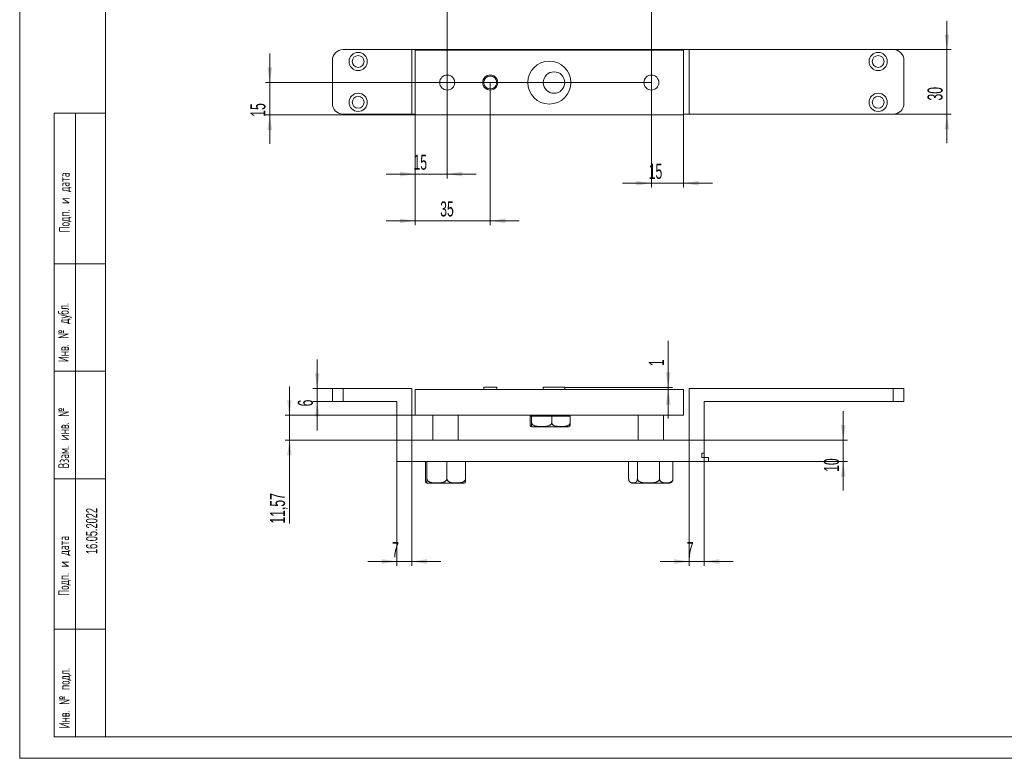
# Model space of a CAD drawing. Header units: millimetres. Extents: x 0 to 515, y -3 to 297.
# Tile 1 of 3: x 0 to 229, y 0 to 172. Entities that reach past the tile are written whole.
import ezdxf

# ---------------------------------------------------------------- set-up
doc = ezdxf.new("R2010")
doc.units = ezdxf.units.MM
doc.layers.add('ОСЕВЫЕ', color=7, linetype='Continuous')
doc.styles.add('SLDTEXTSTYLE0', font='TXT', dxfattribs={"width": 0.605})
doc.styles.add('SLDTEXTSTYLE1', font='TXT', dxfattribs={"width": 0.605, "bigfont": 'bigfont'})
doc.styles.add('SLDTEXTSTYLE3', font='TXT', dxfattribs={"width": 0.604971})
doc.styles.add('SLDTEXTSTYLE4', font='TXT', dxfattribs={"width": 0.75, "bigfont": 'bigfont'})
doc.dimstyles.new('SLDDIMSTYLE0', dxfattribs={"dimtxt": 3.5, "dimasz": 3.5, "dimexe": 0, "dimexo": 0.0625, "dimgap": 0.875, "dimtad": 2, "dimlfac": 2, "dimrnd": 1e-09, "dimzin": 12, "dimdsep": 46, "dimtxsty": 'SLDTEXTSTYLE0', "dimsah": 1, "dimcen": 0.09, "dimadec": 0, "dimazin": 3, "dimtfac": 1, "dimtdec": 3, "dimtofl": 0, "dimtmove": 0, "dimatfit": 3, "dimfxl": 0, "dimfrac": 2, "dimtolj": 1, "dimtzin": 12, "dimarcsym": 0})
doc.dimstyles.new('SLDDIMSTYLE1', dxfattribs={"dimtxt": 3.5, "dimasz": 3.5, "dimexe": 0, "dimexo": 0.0625, "dimgap": 0.875, "dimtad": 2, "dimlfac": 2, "dimrnd": 1e-09, "dimzin": 12, "dimdsep": 46, "dimtxsty": 'SLDTEXTSTYLE0', "dimsah": 1, "dimcen": 0.09, "dimadec": 0, "dimazin": 3, "dimtfac": 1, "dimtdec": 3, "dimtmove": 0, "dimatfit": 0, "dimfxl": 0, "dimfrac": 2, "dimtolj": 1, "dimtzin": 12, "dimarcsym": 0})

# ---------------------------------------------------------------- blocks, each defined once
blk = doc.blocks.new('SW_NOTE_0')
at = {"color": 0, "linetype": 'Continuous', "lineweight": 0, "char_height": 3.70417, "attachment_point": 2, "style": 'SLDTEXTSTYLE4'}
for s, insert in [('\\M+1845E\\M+1844C\\M+18445\\M+1844B\\M+18453\\M+18451\\M+1844F\\M+1844D\\M+18440\\M+18443\\M+1844E\\M+18449\\M+18453\\M+1844E\\M+1845C\\M+1844A', (25.87, 4.77)), ('\\M+18452\\M+18471\\M+18480\\M+18482\\M+18480\\M+18489\\M+1847E\\M+1848D\\M+1847A \\M+18489\\M+18475\\M+18482\\M+18484\\M+18475\\M+18477', (26.1, -10.04))]:
    blk.add_mtext(s, dxfattribs=dict(at, insert=insert))
blk = doc.blocks.new('_D')
at = {"color": 7, "linetype": 'Continuous', "lineweight": 0}
for p, q in [((99.49, 157.16), (99.49, 184.39)), ((99.49, 183.39), (146.99, 183.39)), ((146.99, 157.16), (146.99, 184.39))]:
    blk.add_line(p, q, dxfattribs=at)
for points in [[(99.49, 183.39), (102.99, 182.86), (102.99, 183.93)], [(146.99, 183.39), (143.49, 183.93), (143.49, 182.86)]]:
    blk.add_solid(points, dxfattribs=at)
at = {"color": 7, "linetype": 'Continuous', "lineweight": 0, "insert": (117.84, 187.91, 2.52), "char_height": 3.5, "attachment_point": 1, "style": 'SLDTEXTSTYLE0'}
blk.add_mtext('95', dxfattribs=at)
blk = doc.blocks.new('_D_1')
at = {"color": 7, "linetype": 'Continuous', "lineweight": 0}
for p, q in [((99.49, 157.14), (99.49, 134.86)), ((91.99, 149.64), (91.99, 134.86)), ((91.99, 135.86), (85.26, 135.86)), ((91.99, 135.86), (99.49, 135.86)), ((99.49, 135.86), (106.22, 135.86))]:
    blk.add_line(p, q, dxfattribs=at)
for points in [[(91.99, 135.86), (88.49, 136.4), (88.49, 135.32)], [(99.49, 135.86), (102.99, 135.32), (102.99, 136.4)]]:
    blk.add_solid(points, dxfattribs=at)
at = {"color": 7, "linetype": 'Continuous', "lineweight": 0, "insert": (91.63, 140.37, 2.52), "char_height": 3.5, "attachment_point": 1, "style": 'SLDTEXTSTYLE0'}
blk.add_mtext('15', dxfattribs=at)
blk = doc.blocks.new('_D_2')
at = {"color": 7, "linetype": 'Continuous', "lineweight": 0}
for p, q in [((109.49, 157.14), (109.49, 123.99)), ((91.99, 149.64), (91.99, 123.99)), ((91.99, 124.99), (85.26, 124.99)), ((91.99, 124.99), (109.49, 124.99)), ((109.49, 124.99), (116.22, 124.99))]:
    blk.add_line(p, q, dxfattribs=at)
for points in [[(91.99, 124.99), (88.49, 125.53), (88.49, 124.45)], [(109.49, 124.99), (112.99, 124.45), (112.99, 125.53)]]:
    blk.add_solid(points, dxfattribs=at)
at = {"color": 7, "linetype": 'Continuous', "lineweight": 0, "insert": (97.85, 129.5, 2.52), "char_height": 3.5, "attachment_point": 1, "style": 'SLDTEXTSTYLE0'}
blk.add_mtext('35', dxfattribs=at)
blk = doc.blocks.new('_D_3')
at = {"color": 7, "linetype": 'Continuous', "lineweight": 0}
for p, q in [((146.99, 157.14), (146.99, 132.74)), ((154.49, 149.64), (154.49, 132.74)), ((146.99, 133.74), (140.26, 133.74)), ((146.99, 133.74), (154.49, 133.74)), ((154.49, 133.74), (161.22, 133.74))]:
    blk.add_line(p, q, dxfattribs=at)
for points in [[(146.99, 133.74), (143.49, 134.28), (143.49, 133.2)], [(154.49, 133.74), (157.99, 133.2), (157.99, 134.28)]]:
    blk.add_solid(points, dxfattribs=at)
at = {"color": 7, "linetype": 'Continuous', "lineweight": 0, "insert": (146.37, 138.25, 2.52), "char_height": 3.5, "attachment_point": 1, "style": 'SLDTEXTSTYLE0'}
blk.add_mtext('15', dxfattribs=at)
blk = doc.blocks.new('_D_4')
at = {"color": 7, "linetype": 'Continuous', "lineweight": 0}
for p, q in [((58.19, 157.15), (58.19, 163.88)), ((146.98, 157.15), (57.19, 157.15)), ((58.19, 157.15), (58.19, 149.65)), ((91.98, 149.65), (57.19, 149.65)), ((58.19, 149.65), (58.19, 142.92))]:
    blk.add_line(p, q, dxfattribs=at)
for points in [[(58.19, 157.15), (58.73, 160.65), (57.65, 160.65)], [(58.19, 149.65), (57.65, 146.15), (58.73, 146.15)]]:
    blk.add_solid(points, dxfattribs=at)
at = {"color": 7, "linetype": 'Continuous', "lineweight": 0, "insert": (53.68, 149.2, 2.52), "char_height": 3.5, "attachment_point": 1, "rotation": 90, "style": 'SLDTEXTSTYLE0'}
blk.add_mtext('15', dxfattribs=at)
blk = doc.blocks.new('_D_5')
at = {"color": 7, "linetype": 'Continuous', "lineweight": 0}
for p, q in [((215.76, 164.8), (215.76, 171.53)), ((203.27, 164.8), (216.76, 164.8)), ((215.76, 164.8), (215.76, 149.8)), ((203.27, 149.8), (216.76, 149.8)), ((215.76, 149.8), (215.76, 143.07))]:
    blk.add_line(p, q, dxfattribs=at)
for points in [[(215.76, 164.8), (216.29, 168.3), (215.22, 168.3)], [(215.76, 149.8), (215.22, 146.3), (216.29, 146.3)]]:
    blk.add_solid(points, dxfattribs=at)
at = {"color": 7, "linetype": 'Continuous', "lineweight": 0, "insert": (211.24, 152.97, 2.52), "char_height": 3.5, "attachment_point": 1, "rotation": 90, "style": 'SLDTEXTSTYLE0'}
blk.add_mtext('30', dxfattribs=at)
blk = doc.blocks.new('_D_14')
at = {"color": 7, "linetype": 'Continuous', "lineweight": 0}
for p, q in [((62.76, 79.77), (62.76, 86.5)), ((91.98, 79.77), (61.76, 79.77)), ((62.76, 79.77), (62.76, 73.99)), ((91.25, 73.99), (61.76, 73.99)), ((62.76, 73.99), (62.76, 54.58))]:
    blk.add_line(p, q, dxfattribs=at)
for points in [[(62.76, 79.77), (63.29, 83.27), (62.22, 83.27)], [(62.76, 73.99), (62.22, 70.49), (63.29, 70.49)]]:
    blk.add_solid(points, dxfattribs=at)
at = {"color": 7, "linetype": 'Continuous', "lineweight": 0, "insert": (58.24, 54.58, -4.52), "char_height": 3.5, "attachment_point": 1, "rotation": 90, "style": 'SLDTEXTSTYLE0'}
blk.add_mtext('11,57', dxfattribs=at)
blk = doc.blocks.new('_D_15')
at = {"color": 7, "linetype": 'Continuous', "lineweight": 0}
for p, q in [((69.22, 85.99), (69.22, 92.72)), ((72.75, 85.99), (68.22, 85.99)), ((69.22, 85.99), (69.22, 82.99)), ((72.75, 82.99), (68.22, 82.99)), ((69.22, 82.99), (69.22, 76.26))]:
    blk.add_line(p, q, dxfattribs=at)
for points in [[(69.22, 85.99), (69.76, 89.49), (68.69, 89.49)], [(69.22, 82.99), (68.69, 79.49), (69.76, 79.49)]]:
    blk.add_solid(points, dxfattribs=at)
at = {"color": 7, "linetype": 'Continuous', "lineweight": 0, "insert": (64.71, 81.84, -4.52), "char_height": 3.5, "attachment_point": 1, "rotation": 90, "style": 'SLDTEXTSTYLE0'}
blk.add_mtext('6', dxfattribs=at)
blk = doc.blocks.new('_D_16')
at = {"color": 7, "linetype": 'Continuous', "lineweight": 0}
for p, q in [((91.26, 73.98), (91.26, 44.76)), ((87.76, 68.98), (87.76, 44.76)), ((87.76, 45.76), (81.02, 45.76)), ((91.26, 45.76), (87.76, 45.76)), ((91.26, 45.76), (97.99, 45.76))]:
    blk.add_line(p, q, dxfattribs=at)
for points in [[(87.76, 45.76), (84.26, 46.3), (84.26, 45.22)], [(91.26, 45.76), (94.76, 45.22), (94.76, 46.3)]]:
    blk.add_solid(points, dxfattribs=at)
at = {"color": 7, "linetype": 'Continuous', "lineweight": 0, "insert": (86.65, 50.27, -4.52), "char_height": 3.5, "attachment_point": 1, "style": 'SLDTEXTSTYLE0'}
blk.add_mtext('7', dxfattribs=at)
blk = doc.blocks.new('_D_17')
at = {"color": 7, "linetype": 'Continuous', "lineweight": 0}
for p, q in [((155.76, 73.98), (155.76, 44.76)), ((159.26, 70.98), (159.26, 44.76)), ((155.76, 45.76), (149.02, 45.76)), ((155.76, 45.76), (159.26, 45.76)), ((159.26, 45.76), (165.99, 45.76))]:
    blk.add_line(p, q, dxfattribs=at)
for points in [[(155.76, 45.76), (152.26, 46.3), (152.26, 45.22)], [(159.26, 45.76), (162.76, 45.22), (162.76, 46.3)]]:
    blk.add_solid(points, dxfattribs=at)
at = {"color": 7, "linetype": 'Continuous', "lineweight": 0, "insert": (155.21, 50.27, -4.52), "char_height": 3.5, "attachment_point": 1, "style": 'SLDTEXTSTYLE0'}
blk.add_mtext('7', dxfattribs=at)
blk = doc.blocks.new('_D_18')
at = {"color": 7, "linetype": 'Continuous', "lineweight": 0}
for p, q in [((191.63, 73.99), (191.63, 80.72)), ((155.77, 73.99), (192.63, 73.99)), ((191.63, 73.99), (191.63, 68.99)), ((160.27, 68.99), (192.63, 68.99)), ((191.63, 68.99), (191.63, 62.26))]:
    blk.add_line(p, q, dxfattribs=at)
for points in [[(191.63, 73.99), (192.17, 77.49), (191.09, 77.49)], [(191.63, 68.99), (191.09, 65.49), (192.17, 65.49)]]:
    blk.add_solid(points, dxfattribs=at)
at = {"color": 7, "linetype": 'Continuous', "lineweight": 0, "insert": (187.12, 66.61, -4.52), "char_height": 3.5, "attachment_point": 1, "rotation": 90, "style": 'SLDTEXTSTYLE0'}
blk.add_mtext('10', dxfattribs=at)
blk = doc.blocks.new('_D_19')
at = {"color": 7, "linetype": 'Continuous', "lineweight": 0}
for p, q in [((150.9, 86.27), (150.9, 97.1)), ((126.84, 86.27), (151.9, 86.27)), ((150.9, 86.27), (150.9, 85.77)), ((150.9, 85.77), (150.9, 79.04))]:
    blk.add_line(p, q, dxfattribs=at)
for points in [[(150.9, 86.27), (151.44, 89.77), (150.36, 89.77)], [(150.9, 85.77), (150.36, 82.27), (151.44, 82.27)]]:
    blk.add_solid(points, dxfattribs=at)
at = {"color": 7, "linetype": 'Continuous', "lineweight": 0, "insert": (146.39, 91.21, -4.52), "char_height": 3.5, "attachment_point": 1, "rotation": 90, "style": 'SLDTEXTSTYLE0'}
blk.add_mtext('1', dxfattribs=at)

msp = doc.modelspace()

# ---------------------------------------------------------------- linework, layer by layer
at = {"color": 7, "linetype": 'Continuous', "lineweight": 15}
for p, q in [((20, 292), (20, 5)), ((20, 292), (20, 5)), ((91.2551, 164.7989), (75.2551, 164.7989)), ((91.2551, 149.7989), (91.2551, 164.7989)), ((91.2551, 164.7989), (155.7551, 164.7989)), ((91.9864, 164.6504), (91.9864, 149.6504)), ((154.4864, 164.6504), (91.9864, 164.6504)), ((154.4864, 149.6504), (154.4864, 164.6504)), ((155.7551, 149.7989), (155.7551, 164.7989)), ((203.2551, 164.7989), (155.7551, 164.7989)), ((72.7551, 162.2989), (72.7551, 152.2989)), ((205.7551, 152.2989), (205.7551, 162.2989)), ((8, 5), (8, 150)), ((8, 150), (20, 150)), ((13, 5), (13, 150)), ((75.2551, 149.7989), (91.2551, 149.7989)), ((91.2551, 149.7989), (91.9864, 149.7989)), ((91.9864, 149.6504), (154.4864, 149.6504)), ((154.4864, 149.7989), (155.7551, 149.7989)), ((155.7551, 149.7989), (203.2551, 149.7989)), ((20, 115), (8, 115)), ((20, 90), (8, 90)), ((72.7551, 82.9895), (72.7551, 85.9895)), ((72.7551, 85.9895), (75.2551, 85.9895)), ((75.2551, 85.9895), (75.2551, 82.9895)), ((75.2551, 85.9895), (91.2551, 85.9895)), ((91.2551, 73.9895), (91.2551, 85.9895)), ((91.9864, 85.774), (154.4864, 85.774)), ((91.9864, 85.774), (91.9864, 79.774)), ((107.9864, 86.274), (107.9864, 85.774)), ((107.9864, 86.274), (110.9864, 86.274)), ((110.9864, 85.774), (110.9864, 86.274)), ((121.8283, 86.274), (121.8283, 85.774)), ((121.8283, 86.274), (126.8283, 86.274)), ((126.8283, 85.774), (126.8283, 86.274)), ((154.4864, 85.774), (154.4864, 79.774)), ((155.7551, 85.9895), (203.2551, 85.9895)), ((155.7551, 73.9895), (155.7551, 85.9895)), ((203.2551, 82.9895), (203.2551, 85.9895)), ((203.2551, 85.9895), (205.7551, 85.9895)), ((205.7551, 85.9895), (205.7551, 82.9895)), ((75.2551, 82.9895), (72.7551, 82.9895)), ((75.2551, 82.9895), (87.7551, 82.9895)), ((87.7551, 68.9895), (87.7551, 82.9895)), ((203.2551, 82.9895), (159.2551, 82.9895)), ((159.2551, 70.9895), (159.2551, 82.9895)), ((205.7551, 82.9895), (203.2551, 82.9895)), ((91.9864, 79.774), (154.4864, 79.774)), ((96.1099, 79.774), (96.1099, 73.9895)), ((102.0599, 73.9895), (102.0599, 79.774)), ((118.7497, 78.0907), (118.7497, 79.5907)), ((118.7497, 79.5907), (119.1192, 79.5907)), ((119.1192, 79.5907), (123.7926, 79.5907)), ((119.1192, 78.0907), (119.1192, 79.5907)), ((123.7926, 78.0907), (123.7926, 79.5907)), ((123.7926, 79.5907), (128.0964, 79.5907)), ((128.0964, 78.0907), (128.0964, 79.5907)), ((143.8807, 79.774), (143.8807, 73.9895)), ((149.8307, 73.9895), (149.8307, 79.774)), ((127.6192, 77.0907), (119.2269, 77.0907)), ((91.2551, 73.9895), (155.7551, 73.9895)), ((87.7551, 68.9895), (160.2551, 68.9895)), ((94.4283, 64.9895), (94.4283, 68.9895)), ((94.7597, 64.9895), (94.7597, 68.9895)), ((99.4163, 64.9895), (99.4163, 68.9895)), ((103.7414, 64.9895), (103.7414, 68.9895)), ((141.6978, 64.9895), (141.6978, 68.9895)), ((143.732, 64.9895), (143.732, 68.9895)), ((148.8899, 64.9895), (148.8899, 68.9895)), ((152.0136, 64.9895), (152.0136, 68.9895)), ((158.7551, 69.9895), (158.7551, 70.9895)), ((158.7551, 70.9895), (159.2551, 70.9895)), ((158.7551, 69.9895), (160.2551, 69.9895)), ((160.2551, 69.9895), (160.2551, 68.9895)), ((20, 65), (8, 65)), ((141.9638, 64.2713), (141.9833, 64.2529)), ((103.281, 63.9895), (94.8887, 63.9895)), ((150.209, 63.9895), (142.6595, 63.9895)), ((151.0518, 63.9895), (150.209, 63.9895)), ((8, 30), (20, 30)), ((8, 5), (20, 5)), ((20, 5), (415, 5))]:
    msp.add_line(p, q, dxfattribs=at)
for centre, radius in [((78.7551, 162.0489), 2.125), ((78.7551, 162.0489), 1.375), ((199.7551, 162.0489), 2.125), ((199.7551, 162.0489), 1.375), ((123.2364, 157.1504), 5), ((99.4864, 157.1504), 1.75), ((109.4864, 157.1504), 1.75), ((109.4864, 157.1504), 1.5), ((124.3283, 157.1504), 2.5), ((146.9864, 157.1504), 1.75), ((78.7551, 152.5489), 2.125), ((78.7551, 152.5489), 1.375), ((199.7551, 152.5489), 2.125), ((199.7551, 152.5489), 1.375)]:
    msp.add_circle(centre, radius, dxfattribs=at)
for centre, radius, start, end in [((75.2551, 162.2989), 2.5, 90, 180), ((203.2551, 162.2989), 2.5, 0, 90), ((75.2551, 152.2989), 2.5, 180, 270), ((203.2551, 152.2989), 2.5, 270, 0), ((119.2269, 78.0907), 1, 251.604573, 270), ((127.6192, 78.0907), 1, 270, 288.419512), ((151.0518, 64.9895), 1, 270, 314.104596), ((94.8887, 64.9895), 1, 251.736689, 270), ((103.281, 64.9895), 1, 270, 288.287042), ((142.6595, 64.9895), 1, 242.153619, 270)]:
    msp.add_arc(centre, radius, start, end, dxfattribs=at)
for points, knots in [([(118.7497, 78.0907), (118.7497, 78.0776), (118.7498, 78.0364), (118.7506, 77.9669), (118.7527, 77.8781), (118.7562, 77.7873), (118.7618, 77.6858), (118.7695, 77.5855), (118.7789, 77.4966), (118.7887, 77.4254), (118.8018, 77.3487), (118.8212, 77.2672), (118.8472, 77.2015), (118.876, 77.1615), (118.9051, 77.1418), (118.9346, 77.136), (118.9641, 77.1419), (118.9939, 77.1624), (119.0187, 77.1979), (119.0385, 77.2444), (119.0543, 77.2943), (119.0707, 77.3661), (119.0853, 77.4577), (119.0968, 77.5594), (119.1046, 77.6512), (119.1107, 77.7483), (119.1148, 77.8382), (119.1175, 77.9299), (119.119, 78.0124), (119.1191, 78.0669), (119.1192, 78.0907)], [0, 0, 0, 0, 0.00655557, 0.02065374, 0.03513439, 0.05335316, 0.07209514, 0.09926546, 0.12716418, 0.15175743, 0.17654635, 0.22706508, 0.29446216, 0.3624028, 0.43114975, 0.49999624, 0.56980693, 0.63970313, 0.71014438, 0.74556929, 0.78109878, 0.82373384, 0.86695539, 0.89300992, 0.91952442, 0.93839725, 0.95771031, 0.97270399, 0.98810303, 1, 1, 1, 1]), ([(119.1192, 78.0907), (119.1205, 78.0615), (119.1233, 78.0022), (119.1518, 77.8878), (119.2109, 77.767), (119.3032, 77.6512), (119.4249, 77.5394), (119.589, 77.4337), (119.8191, 77.3311), (120.0895, 77.2522), (120.3963, 77.1966), (120.7089, 77.163), (121.07, 77.142), (121.4777, 77.1351), (121.8846, 77.1436), (122.2448, 77.1665), (122.5718, 77.2043), (122.8521, 77.26), (123.0836, 77.3314), (123.2391, 77.395), (123.3746, 77.467), (123.4893, 77.5442), (123.5957, 77.6373), (123.6769, 77.7353), (123.7339, 77.833), (123.7678, 77.9186), (123.7887, 78.0056), (123.7913, 78.0621), (123.7926, 78.0907)], [0, 0, 0, 0, 0.01461164, 0.02967121, 0.05911843, 0.08267714, 0.10688638, 0.14685954, 0.18783288, 0.24477883, 0.30236701, 0.36099406, 0.41975982, 0.503953, 0.58826875, 0.646616, 0.70507984, 0.77147681, 0.80509062, 0.83891914, 0.8637028, 0.88871474, 0.91353191, 0.93895138, 0.95514222, 0.97171708, 0.98567034, 1, 1, 1, 1]), ([(123.7926, 78.0907), (123.7938, 78.0615), (123.7963, 78.0022), (123.8226, 77.8878), (123.8771, 77.767), (123.962, 77.6512), (124.0741, 77.5394), (124.2252, 77.4337), (124.4371, 77.3311), (124.6862, 77.2522), (124.9687, 77.1966), (125.2565, 77.163), (125.5891, 77.142), (125.9646, 77.1351), (126.3393, 77.1436), (126.6711, 77.1665), (126.9721, 77.2043), (127.2303, 77.26), (127.4435, 77.3314), (127.5867, 77.395), (127.7115, 77.467), (127.8172, 77.5442), (127.9151, 77.6373), (127.9899, 77.7353), (128.0424, 77.833), (128.0736, 77.9186), (128.0929, 78.0056), (128.0952, 78.0621), (128.0964, 78.0907)], [0, 0, 0, 0, 0.01461168, 0.02967124, 0.05911838, 0.08267708, 0.10688645, 0.14685946, 0.18783288, 0.24477869, 0.30236702, 0.36099411, 0.41975976, 0.50395289, 0.58826888, 0.64661573, 0.70507989, 0.77147682, 0.8050905, 0.838919, 0.86370288, 0.88871469, 0.91353192, 0.93895137, 0.95514228, 0.97171709, 0.98567034, 1, 1, 1, 1]), ([(128.0964, 78.0907), (128.0964, 78.0776), (128.0963, 78.0364), (128.0955, 77.9669), (128.0933, 77.8781), (128.0899, 77.7873), (128.0843, 77.6858), (128.0765, 77.5855), (128.0671, 77.4966), (128.0574, 77.4254), (128.0443, 77.3487), (128.0249, 77.2673), (127.9989, 77.2014), (127.97, 77.1622), (127.9485, 77.1452), (127.9366, 77.1432), (127.9345, 77.1428)], [0, 0, 0, 0, 0.01468648, 0.04627072, 0.07871182, 0.11952745, 0.16151519, 0.22238502, 0.28488672, 0.33998336, 0.39551811, 0.50869542, 0.65968564, 0.81189352, 0.96590783, 1, 1, 1, 1]), ([(94.4283, 64.9895), (94.4284, 64.9765), (94.4284, 64.9353), (94.4292, 64.8658), (94.4311, 64.777), (94.4342, 64.6862), (94.4392, 64.5847), (94.4462, 64.4844), (94.4546, 64.3955), (94.4633, 64.3242), (94.4751, 64.2476), (94.4925, 64.1661), (94.5158, 64.1004), (94.5417, 64.0604), (94.5678, 64.0407), (94.5942, 64.0349), (94.6207, 64.0408), (94.6474, 64.0613), (94.6696, 64.0967), (94.6874, 64.1433), (94.7015, 64.1932), (94.7163, 64.265), (94.7293, 64.3566), (94.7397, 64.4583), (94.7467, 64.5501), (94.7521, 64.6472), (94.7558, 64.7371), (94.7582, 64.8288), (94.7595, 64.9113), (94.7597, 64.9658), (94.7597, 64.9895)], [0, 0, 0, 0, 0.00655557, 0.02065371, 0.03513436, 0.05335308, 0.07209514, 0.09926538, 0.12716413, 0.15175739, 0.17654631, 0.227065, 0.29446213, 0.36240273, 0.43114973, 0.49999624, 0.56980696, 0.63970313, 0.71014433, 0.74556931, 0.78109879, 0.82373385, 0.86695536, 0.89300993, 0.91952445, 0.93839733, 0.95771028, 0.97270405, 0.988103, 1, 1, 1, 1]), ([(94.7597, 64.9895), (94.7611, 64.9604), (94.7638, 64.9011), (94.7922, 64.7867), (94.8512, 64.6659), (94.9431, 64.5501), (95.0644, 64.4383), (95.2278, 64.3326), (95.4571, 64.23), (95.7266, 64.151), (96.0323, 64.0955), (96.3437, 64.0619), (96.7035, 64.0409), (97.1097, 64.034), (97.5152, 64.0424), (97.8741, 64.0654), (98.1999, 64.1032), (98.4792, 64.1589), (98.7099, 64.2303), (98.8648, 64.2939), (98.9998, 64.3659), (99.1141, 64.4431), (99.2201, 64.5362), (99.301, 64.6342), (99.3578, 64.7319), (99.3916, 64.8175), (99.4125, 64.9045), (99.415, 64.9609), (99.4163, 64.9895)], [0, 0, 0, 0, 0.0146117, 0.02967123, 0.05911858, 0.08267709, 0.10688637, 0.14685925, 0.18783306, 0.2447789, 0.30236712, 0.36099392, 0.41975984, 0.50395273, 0.58826889, 0.6466159, 0.70507971, 0.77147675, 0.80509045, 0.83891874, 0.86370272, 0.88871495, 0.91353193, 0.93895151, 0.9551424, 0.97171714, 0.98567036, 1, 1, 1, 1]), ([(99.4163, 64.9895), (99.4175, 64.9604), (99.42, 64.9011), (99.4464, 64.7867), (99.5012, 64.6659), (99.5866, 64.5501), (99.6992, 64.4383), (99.8511, 64.3326), (100.064, 64.23), (100.3143, 64.151), (100.5982, 64.0955), (100.8875, 64.0619), (101.2217, 64.0409), (101.599, 64.034), (101.9756, 64.0424), (102.309, 64.0654), (102.6116, 64.1032), (102.8711, 64.1589), (103.0853, 64.2303), (103.2292, 64.2939), (103.3546, 64.3659), (103.4608, 64.4431), (103.5592, 64.5362), (103.6344, 64.6342), (103.6871, 64.7319), (103.7185, 64.8175), (103.7379, 64.9045), (103.7402, 64.9609), (103.7414, 64.9895)], [0, 0, 0, 0, 0.01461167, 0.02967111, 0.05911842, 0.08267692, 0.10688661, 0.1468595, 0.18783284, 0.24477901, 0.30236684, 0.36099388, 0.41975966, 0.50395302, 0.58826891, 0.64661598, 0.70508001, 0.77147696, 0.8050904, 0.83891881, 0.86370265, 0.88871464, 0.91353194, 0.93895136, 0.95514229, 0.97171712, 0.9856704, 1, 1, 1, 1]), ([(103.7414, 64.9895), (103.7414, 64.9765), (103.7413, 64.9353), (103.7406, 64.8658), (103.7387, 64.777), (103.7355, 64.6862), (103.7305, 64.5847), (103.7236, 64.4844), (103.7152, 64.3955), (103.7064, 64.3242), (103.6947, 64.2476), (103.6772, 64.1662), (103.6539, 64.1003), (103.6281, 64.0609), (103.6081, 64.0437), (103.5967, 64.0416), (103.5941, 64.0412)], [0, 0, 0, 0, 0.014505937, 0.045701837, 0.077744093, 0.118057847, 0.159529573, 0.219650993, 0.281384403, 0.335803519, 0.390655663, 0.502441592, 0.651575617, 0.801912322, 0.954033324, 1, 1, 1, 1]), ([(141.6978, 64.9895), (141.6983, 64.9604), (141.6995, 64.9011), (141.7119, 64.7867), (141.7377, 64.6659), (141.7779, 64.5501), (141.8308, 64.4383), (141.9023, 64.3326), (142.0024, 64.23), (142.1201, 64.151), (142.2537, 64.0955), (142.3897, 64.0619), (142.5469, 64.0409), (142.7244, 64.034), (142.9015, 64.0424), (143.0583, 64.0654), (143.2006, 64.1032), (143.3226, 64.1589), (143.4234, 64.2303), (143.4911, 64.2939), (143.5501, 64.3659), (143.6, 64.4431), (143.6463, 64.5362), (143.6817, 64.6342), (143.7065, 64.7319), (143.7212, 64.8175), (143.7303, 64.9045), (143.7314, 64.9609), (143.732, 64.9895)], [0, 0, 0, 0, 0.01461169, 0.02967115, 0.05911846, 0.0826771, 0.10688636, 0.1468594, 0.18783294, 0.24477875, 0.30236688, 0.36099408, 0.41975975, 0.50395297, 0.5882688, 0.64661582, 0.70507986, 0.77147682, 0.80509051, 0.83891905, 0.86370279, 0.8887148, 0.91353197, 0.9389514, 0.95514232, 0.97171711, 0.98567041, 1, 1, 1, 1]), ([(143.732, 64.9895), (143.7335, 64.9604), (143.7365, 64.9011), (143.7679, 64.7867), (143.8333, 64.6659), (143.9351, 64.5501), (144.0694, 64.4383), (144.2505, 64.3326), (144.5044, 64.23), (144.8029, 64.151), (145.1416, 64.0955), (145.4865, 64.0619), (145.8851, 64.0409), (146.335, 64.034), (146.7841, 64.0424), (147.1817, 64.0654), (147.5426, 64.1032), (147.852, 64.1589), (148.1075, 64.2303), (148.2791, 64.2939), (148.4286, 64.3659), (148.5553, 64.4431), (148.6727, 64.5362), (148.7623, 64.6342), (148.8252, 64.7319), (148.8627, 64.8175), (148.8857, 64.9045), (148.8885, 64.9609), (148.8899, 64.9895)], [0, 0, 0, 0, 0.01461169, 0.02967115, 0.05911845, 0.08267708, 0.10688637, 0.14685938, 0.18783293, 0.24477874, 0.30236689, 0.36099409, 0.41975972, 0.50395292, 0.58826885, 0.64661576, 0.70507987, 0.77147682, 0.80509051, 0.83891902, 0.86370283, 0.88871481, 0.91353201, 0.9389514, 0.95514233, 0.97171711, 0.9856704, 1, 1, 1, 1]), ([(148.8899, 64.9895), (148.8901, 64.9765), (148.8907, 64.9353), (148.8978, 64.8658), (148.9157, 64.777), (148.9452, 64.6862), (148.9924, 64.5847), (149.0578, 64.4844), (149.1373, 64.3955), (149.2197, 64.3242), (149.3303, 64.2476), (149.4947, 64.1661), (149.7144, 64.1004), (149.9581, 64.0604), (150.2043, 64.0407), (150.4529, 64.0349), (150.703, 64.0408), (150.9547, 64.0613), (151.1645, 64.0967), (151.3318, 64.1433), (151.4647, 64.1932), (151.6039, 64.265), (151.7269, 64.3566), (151.8244, 64.4583), (151.8904, 64.5501), (151.9419, 64.6472), (151.9763, 64.7371), (151.9994, 64.8288), (152.0117, 64.9113), (152.013, 64.9658), (152.0136, 64.9895)], [0, 0, 0, 0, 0.00655557, 0.02065372, 0.03513436, 0.05335306, 0.07209511, 0.09926533, 0.12716414, 0.15175738, 0.17654638, 0.2270651, 0.29446211, 0.36240273, 0.43114968, 0.49999624, 0.56980694, 0.63970311, 0.71014432, 0.74556924, 0.78109878, 0.82373387, 0.86695542, 0.89300989, 0.91952446, 0.93839733, 0.95771027, 0.97270406, 0.988103, 1, 1, 1, 1]), ([(152.0136, 64.9895), (152.0131, 64.9604), (152.0119, 64.9011), (151.9995, 64.7867), (151.9737, 64.6659), (151.9335, 64.55), (151.8805, 64.4386), (151.8176, 64.3427), (151.7673, 64.2938), (151.7462, 64.2732)], [0, 0, 0, 0, 0.08312876, 0.16880488, 0.33633637, 0.47036617, 0.6080973, 0.83551149, 1, 1, 1, 1])]:
    msp.add_open_spline(points, degree=3, knots=knots, dxfattribs=at)
at = {"layer": 'ОСЕВЫЕ', "lineweight": 0}
for p, q in [((0, 297), (0, 0)), ((0, 0), (420, 0))]:
    msp.add_line(p, q, dxfattribs=at)

# ---------------------------------------------------------------- block references
at = {"color": 7, "linetype": 'Continuous', "lineweight": 0}
msp.add_blockref('SW_NOTE_0', (304.3233, 35.3842), dxfattribs=at)

# ---------------------------------------------------------------- texts
at = {"color": 7, "linetype": 'Continuous', "lineweight": 0, "attachment_point": 1, "rotation": 90}
for s, insert, char_height, style in [('\\M+18450\\M+18480\\M+18474\\M+18481. \\M+18479 \\M+18474\\M+18470\\M+18484\\M+18470', (9.1431, 122.3039), 2.5, 'SLDTEXTSTYLE1'), ('\\M+18449\\M+1847E\\M+18472. \\M+18782 \\M+18474\\M+18485\\M+18471\\M+1847C.', (8.9499, 92.12), 2.5, 'SLDTEXTSTYLE1'), ('\\M+18442\\M+18478\\M+18470\\M+1847D. \\M+18479\\M+1847E\\M+18472. \\M+18782', (8.9744, 67.3996), 2.5, 'SLDTEXTSTYLE1'), ('\\M+18450\\M+18480\\M+18474\\M+18481. \\M+18479 \\M+18474\\M+18470\\M+18484\\M+18470', (8.985, 37.7901), 2.5, 'SLDTEXTSTYLE1'), ('\\M+18449\\M+1847E\\M+18472. \\M+18782 \\M+18481\\M+18480\\M+18474\\M+1847C.', (9.1547, 6.9636), 2.5, 'SLDTEXTSTYLE1'), ('16.05.2022', (15.4341, 47.4977), 2.64583, 'SLDTEXTSTYLE3')]:
    msp.add_mtext(s, dxfattribs=dict(at, insert=insert, char_height=char_height, style=style))

# ---------------------------------------------------------------- dimensions: what is measured, and where the dimension line sits
at = {"color": 7, "linetype": 'Continuous', "lineweight": 0}
for base, p1, p2, dimstyle, picture, middle in [((146.9864, 183.3943), (99.4864, 157.1504), (146.9864, 157.1504), 'SLDDIMSTYLE0', '_D', (122.1222, 183.3943)), ((99.4864, 135.8597), (91.9864, 149.6504), (99.4864, 157.1504), 'SLDDIMSTYLE1', '_D_1', (95.9069, 135.8597)), ((109.4864, 124.9926), (91.9864, 149.6504), (109.4864, 157.1504), 'SLDDIMSTYLE1', '_D_2', (102.1263, 124.9926)), ((154.4864, 133.7367), (146.9864, 157.1504), (154.4864, 149.6504), 'SLDDIMSTYLE1', '_D_3', (150.6525, 133.7367)), ((87.7551, 45.7614), (91.2551, 73.9895), (87.7551, 68.9895), 'SLDDIMSTYLE1', '_D_16', (89.5955, 45.7614)), ((159.2551, 45.7614), (155.7551, 73.9895), (159.2551, 70.9895), 'SLDDIMSTYLE1', '_D_17', (158.1542, 45.7614))]:
    dim = msp.add_linear_dim(base=base, p1=p1, p2=p2, dimstyle=dimstyle, dxfattribs=at)
    dim.commit()
    dim.dimension.update_dxf_attribs({"geometry": picture, "text_midpoint": middle, "dimtype": 160})
for base, p1, p2, picture, middle in [((215.7551, 149.7989), (203.2551, 164.7989), (203.2551, 149.7989), '_D_5', (215.7551, 157.2432)), ((58.1869, 149.6504), (146.9864, 157.1504), (91.9864, 149.6504), '_D_4', (58.1869, 153.4763)), ((150.8995, 85.774), (126.8283, 86.274), (154.4864, 85.774), '_D_19', (150.8995, 94.1548)), ((69.2237, 82.9895), (72.7551, 85.9895), (72.7551, 82.9895), '_D_15', (69.2237, 84.7792)), ((62.7551, 73.9895), (91.9864, 79.774), (91.2551, 73.9895), '_D_14', (62.7551, 62.1949)), ((191.6305, 68.9895), (155.7551, 73.9895), (160.2551, 68.9895), '_D_18', (191.6305, 70.8841))]:
    dim = msp.add_linear_dim(base=base, p1=p1, p2=p2, angle=90, dimstyle='SLDDIMSTYLE1', dxfattribs=at)
    dim.commit()
    dim.dimension.update_dxf_attribs({"geometry": picture, "text_midpoint": middle, "dimtype": 160})

doc.saveas('drawing.dxf')
